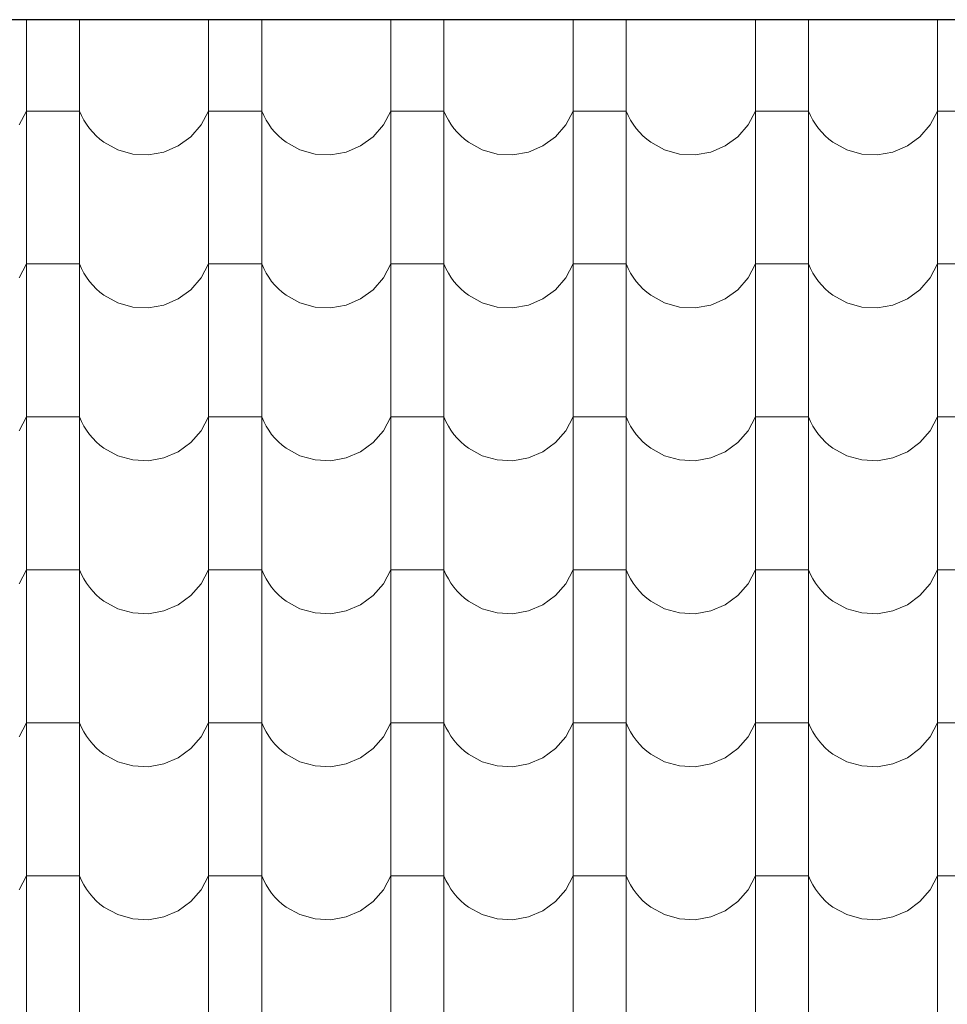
# Model space of a CAD drawing. Header units: millimetres. Extents: x -61343 to 9939, y -6894 to 7453.
# Tile 159 of 255: x -5345 to -5177, y -3360 to -3181. Entities that reach past the tile are written whole.
import ezdxf

# ---------------------------------------------------------------- set-up
doc = ezdxf.new("R2010")
doc.units = ezdxf.units.MM
doc.header["$MEASUREMENT"] = 0
doc.layers.add('810-G Ogólne', color=7, linetype='Continuous')
doc.layers.add('990-D Import IFC', color=7, linetype='Continuous')

# ---------------------------------------------------------------- blocks, each defined once
blk = doc.blocks.new('*X1822', base_point=(515069.4, 47309.9))
at = {"layer": '990-D Import IFC', "color": 251, "linetype": 'Continuous', "lineweight": 13, "true_color": 0x6a6a6a}
for p, q in [((547361.4, -15788.8), (547361.4, -15846.1)), ((547457.5, -15788.8), (547457.5, -15846.1)), ((547691.4, -15788.8), (547691.4, -15846.1)), ((547787.5, -15788.8), (547787.5, -15846.1)), ((548021.4, -15788.8), (548021.4, -15846.1)), ((548117.5, -15788.8), (548117.5, -15846.1)), ((548351.4, -15788.8), (548351.4, -15846.1)), ((548447.5, -15788.8), (548447.5, -15846.1)), ((548681.4, -15788.8), (548681.4, -15846.1)), ((548777.5, -15788.8), (548777.5, -15846.1)), ((549011.4, -15788.8), (549011.4, -15846.1)), ((547361.4, -15846.1), (547361.4, -16123.1)), ((547457.5, -15846.1), (547457.5, -16123.1)), ((547691.4, -15846.1), (547691.4, -16123.1)), ((547787.5, -15846.1), (547787.5, -16123.1)), ((548021.4, -15846.1), (548021.4, -16123.1)), ((548117.5, -15846.1), (548117.5, -16123.1)), ((548351.4, -15846.1), (548351.4, -16123.1)), ((548447.5, -15846.1), (548447.5, -16123.1)), ((548681.4, -15846.1), (548681.4, -16123.1)), ((548777.5, -15846.1), (548777.5, -16123.1)), ((549011.4, -15846.1), (549011.4, -16123.1)), ((547348.1, -15979.2), (547361.4, -15954.2)), ((547409.4, -15954.2), (547361.4, -15954.2)), ((547457.5, -15954.2), (547409.4, -15954.2)), ((547457.5, -15954.2), (547461.1, -15962.5)), ((547678.1, -15979.2), (547691.4, -15954.2)), ((547739.4, -15954.2), (547691.4, -15954.2)), ((547787.5, -15954.2), (547739.4, -15954.2)), ((547787.5, -15954.2), (547791.1, -15962.5)), ((548008.1, -15979.2), (548021.4, -15954.2)), ((548069.4, -15954.2), (548021.4, -15954.2)), ((548117.5, -15954.2), (548069.4, -15954.2)), ((548117.5, -15954.2), (548121.1, -15962.5)), ((548338.1, -15979.2), (548351.4, -15954.2)), ((548399.4, -15954.2), (548351.4, -15954.2)), ((548447.5, -15954.2), (548399.4, -15954.2)), ((548447.5, -15954.2), (548451.1, -15962.5)), ((548668.1, -15979.2), (548681.4, -15954.2)), ((548729.4, -15954.2), (548681.4, -15954.2)), ((548777.5, -15954.2), (548729.4, -15954.2)), ((548777.5, -15954.2), (548781.1, -15962.5)), ((548998.1, -15979.2), (549011.4, -15954.2)), ((549059.4, -15954.2), (549011.4, -15954.2)), ((547461.1, -15962.5), (547465.4, -15970.6)), ((547465.4, -15970.6), (547470.2, -15978.3)), ((547791.1, -15962.5), (547795.4, -15970.6)), ((547795.4, -15970.6), (547800.2, -15978.3)), ((548121.1, -15962.5), (548125.4, -15970.6)), ((548125.4, -15970.6), (548130.2, -15978.3)), ((548451.1, -15962.5), (548455.4, -15970.6)), ((548455.4, -15970.6), (548460.2, -15978.3)), ((548781.1, -15962.5), (548785.4, -15970.6)), ((548785.4, -15970.6), (548790.2, -15978.3)), ((547470.2, -15978.3), (547475.5, -15985.7)), ((547475.5, -15985.7), (547481.4, -15992.6)), ((547481.4, -15992.6), (547487.8, -15999.1)), ((547659.4, -16000.7), (547678.1, -15979.2)), ((547800.2, -15978.3), (547805.5, -15985.7)), ((547805.5, -15985.7), (547811.4, -15992.6)), ((547811.4, -15992.6), (547817.8, -15999.1)), ((547989.4, -16000.7), (548008.1, -15979.2)), ((548130.2, -15978.3), (548135.5, -15985.7)), ((548135.5, -15985.7), (548141.4, -15992.6)), ((548141.4, -15992.6), (548147.8, -15999.1)), ((548319.4, -16000.7), (548338.1, -15979.2)), ((548460.2, -15978.3), (548465.5, -15985.7)), ((548465.5, -15985.7), (548471.4, -15992.6)), ((548471.4, -15992.6), (548477.8, -15999.1)), ((548649.4, -16000.7), (548668.1, -15979.2)), ((548790.2, -15978.3), (548795.5, -15985.7)), ((548795.5, -15985.7), (548801.4, -15992.6)), ((548801.4, -15992.6), (548807.8, -15999.1)), ((548979.4, -16000.7), (548998.1, -15979.2)), ((547487.8, -15999.1), (547494.6, -16005.2)), ((547494.6, -16005.2), (547501.9, -16010.7)), ((547501.9, -16010.7), (547526.7, -16024.4)), ((547636.5, -16017.4), (547659.4, -16000.7)), ((547817.8, -15999.1), (547824.6, -16005.2)), ((547824.6, -16005.2), (547831.9, -16010.7)), ((547831.9, -16010.7), (547856.7, -16024.4)), ((547966.5, -16017.4), (547989.4, -16000.7)), ((548147.8, -15999.1), (548154.6, -16005.2)), ((548154.6, -16005.2), (548161.9, -16010.7)), ((548161.9, -16010.7), (548186.7, -16024.4)), ((548296.5, -16017.4), (548319.4, -16000.7)), ((548477.8, -15999.1), (548484.6, -16005.2)), ((548484.6, -16005.2), (548491.9, -16010.7)), ((548491.9, -16010.7), (548516.7, -16024.4)), ((548626.5, -16017.4), (548649.4, -16000.7)), ((548807.8, -15999.1), (548814.6, -16005.2)), ((548814.6, -16005.2), (548821.9, -16010.7)), ((548821.9, -16010.7), (548846.7, -16024.4)), ((548956.5, -16017.4), (548979.4, -16000.7)), ((547526.7, -16024.4), (547554.1, -16032.1)), ((547582.4, -16033.5), (547610.4, -16028.5)), ((547610.4, -16028.5), (547636.5, -16017.4)), ((547856.7, -16024.4), (547884.1, -16032.1)), ((547912.4, -16033.5), (547940.4, -16028.5)), ((547940.4, -16028.5), (547966.5, -16017.4)), ((548186.7, -16024.4), (548214.1, -16032.1)), ((548242.4, -16033.5), (548270.4, -16028.5)), ((548270.4, -16028.5), (548296.5, -16017.4)), ((548516.7, -16024.4), (548544.1, -16032.1)), ((548572.4, -16033.5), (548600.4, -16028.5)), ((548600.4, -16028.5), (548626.5, -16017.4)), ((548846.7, -16024.4), (548874.1, -16032.1)), ((548902.4, -16033.5), (548930.4, -16028.5)), ((548930.4, -16028.5), (548956.5, -16017.4)), ((547554.1, -16032.1), (547582.4, -16033.5)), ((547884.1, -16032.1), (547912.4, -16033.5)), ((548214.1, -16032.1), (548242.4, -16033.5)), ((548544.1, -16032.1), (548572.4, -16033.5)), ((548874.1, -16032.1), (548902.4, -16033.5)), ((547361.4, -16123.1), (547361.4, -16400.1)), ((547457.5, -16123.1), (547457.5, -16400.1)), ((547691.4, -16123.1), (547691.4, -16400.1)), ((547787.5, -16123.1), (547787.5, -16400.1)), ((548021.4, -16123.1), (548021.4, -16400.1)), ((548117.5, -16123.1), (548117.5, -16400.1)), ((548351.4, -16123.1), (548351.4, -16400.1)), ((548447.5, -16123.1), (548447.5, -16400.1)), ((548681.4, -16123.1), (548681.4, -16400.1)), ((548777.5, -16123.1), (548777.5, -16400.1)), ((549011.4, -16123.1), (549011.4, -16400.1)), ((547348.1, -16256.2), (547361.4, -16231.2)), ((547409.4, -16231.2), (547361.4, -16231.2)), ((547457.5, -16231.2), (547409.4, -16231.2)), ((547457.5, -16231.2), (547461.1, -16239.5)), ((547461.1, -16239.5), (547465.4, -16247.6)), ((547678.1, -16256.2), (547691.4, -16231.2)), ((547739.4, -16231.2), (547691.4, -16231.2)), ((547787.5, -16231.2), (547739.4, -16231.2)), ((547787.5, -16231.2), (547791.1, -16239.5)), ((547791.1, -16239.5), (547795.4, -16247.6)), ((548008.1, -16256.2), (548021.4, -16231.2)), ((548069.4, -16231.2), (548021.4, -16231.2)), ((548117.5, -16231.2), (548069.4, -16231.2)), ((548117.5, -16231.2), (548121.1, -16239.5)), ((548121.1, -16239.5), (548125.4, -16247.6)), ((548338.1, -16256.2), (548351.4, -16231.2)), ((548399.4, -16231.2), (548351.4, -16231.2)), ((548447.5, -16231.2), (548399.4, -16231.2)), ((548447.5, -16231.2), (548451.1, -16239.5)), ((548451.1, -16239.5), (548455.4, -16247.6)), ((548668.1, -16256.2), (548681.4, -16231.2)), ((548729.4, -16231.2), (548681.4, -16231.2)), ((548777.5, -16231.2), (548729.4, -16231.2)), ((548777.5, -16231.2), (548781.1, -16239.5)), ((548781.1, -16239.5), (548785.4, -16247.6)), ((548998.1, -16256.2), (549011.4, -16231.2)), ((549059.4, -16231.2), (549011.4, -16231.2)), ((547465.4, -16247.6), (547470.2, -16255.3)), ((547470.2, -16255.3), (547475.5, -16262.7)), ((547659.4, -16277.7), (547678.1, -16256.2)), ((547795.4, -16247.6), (547800.2, -16255.3)), ((547800.2, -16255.3), (547805.5, -16262.7)), ((547989.4, -16277.7), (548008.1, -16256.2)), ((548125.4, -16247.6), (548130.2, -16255.3)), ((548130.2, -16255.3), (548135.5, -16262.7)), ((548319.4, -16277.7), (548338.1, -16256.2)), ((548455.4, -16247.6), (548460.2, -16255.3)), ((548460.2, -16255.3), (548465.5, -16262.7)), ((548649.4, -16277.7), (548668.1, -16256.2)), ((548785.4, -16247.6), (548790.2, -16255.3)), ((548790.2, -16255.3), (548795.5, -16262.7)), ((548979.4, -16277.7), (548998.1, -16256.2)), ((547475.5, -16262.7), (547481.4, -16269.6)), ((547481.4, -16269.6), (547487.8, -16276.1)), ((547487.8, -16276.1), (547494.6, -16282.2)), ((547636.5, -16294.4), (547659.4, -16277.7)), ((547805.5, -16262.7), (547811.4, -16269.6)), ((547811.4, -16269.6), (547817.8, -16276.1)), ((547817.8, -16276.1), (547824.6, -16282.2)), ((547966.5, -16294.4), (547989.4, -16277.7)), ((548135.5, -16262.7), (548141.4, -16269.6)), ((548141.4, -16269.6), (548147.8, -16276.1)), ((548147.8, -16276.1), (548154.6, -16282.2)), ((548296.5, -16294.4), (548319.4, -16277.7)), ((548465.5, -16262.7), (548471.4, -16269.6)), ((548471.4, -16269.6), (548477.8, -16276.1)), ((548477.8, -16276.1), (548484.6, -16282.2)), ((548626.5, -16294.4), (548649.4, -16277.7)), ((548795.5, -16262.7), (548801.4, -16269.6)), ((548801.4, -16269.6), (548807.8, -16276.1)), ((548807.8, -16276.1), (548814.6, -16282.2)), ((548956.5, -16294.4), (548979.4, -16277.7)), ((547494.6, -16282.2), (547501.9, -16287.7)), ((547501.9, -16287.7), (547526.7, -16301.4)), ((547610.4, -16305.5), (547636.5, -16294.4)), ((547824.6, -16282.2), (547831.9, -16287.7)), ((547831.9, -16287.7), (547856.7, -16301.4)), ((547940.4, -16305.5), (547966.5, -16294.4)), ((548154.6, -16282.2), (548161.9, -16287.7)), ((548161.9, -16287.7), (548186.7, -16301.4)), ((548270.4, -16305.5), (548296.5, -16294.4)), ((548484.6, -16282.2), (548491.9, -16287.7)), ((548491.9, -16287.7), (548516.7, -16301.4)), ((548600.4, -16305.5), (548626.5, -16294.4)), ((548814.6, -16282.2), (548821.9, -16287.7)), ((548821.9, -16287.7), (548846.7, -16301.4)), ((548930.4, -16305.5), (548956.5, -16294.4)), ((547526.7, -16301.4), (547554.1, -16309.1)), ((547554.1, -16309.1), (547582.4, -16310.5)), ((547582.4, -16310.5), (547610.4, -16305.5)), ((547856.7, -16301.4), (547884.1, -16309.1)), ((547884.1, -16309.1), (547912.4, -16310.5)), ((547912.4, -16310.5), (547940.4, -16305.5)), ((548186.7, -16301.4), (548214.1, -16309.1)), ((548214.1, -16309.1), (548242.4, -16310.5)), ((548242.4, -16310.5), (548270.4, -16305.5)), ((548516.7, -16301.4), (548544.1, -16309.1)), ((548544.1, -16309.1), (548572.4, -16310.5)), ((548572.4, -16310.5), (548600.4, -16305.5)), ((548846.7, -16301.4), (548874.1, -16309.1)), ((548874.1, -16309.1), (548902.4, -16310.5)), ((548902.4, -16310.5), (548930.4, -16305.5)), ((547361.4, -16400.1), (547361.4, -16677.1)), ((547457.5, -16400.1), (547457.5, -16677.1)), ((547691.4, -16400.1), (547691.4, -16677.1)), ((547787.5, -16400.1), (547787.5, -16677.1)), ((548021.4, -16400.1), (548021.4, -16677.1)), ((548117.5, -16400.1), (548117.5, -16677.1)), ((548351.4, -16400.1), (548351.4, -16677.1)), ((548447.5, -16400.1), (548447.5, -16677.1)), ((548681.4, -16400.1), (548681.4, -16677.1)), ((548777.5, -16400.1), (548777.5, -16677.1)), ((549011.4, -16400.1), (549011.4, -16677.1)), ((547348.1, -16533.2), (547361.4, -16508.2)), ((547409.4, -16508.2), (547361.4, -16508.2)), ((547457.5, -16508.2), (547409.4, -16508.2)), ((547457.5, -16508.2), (547461.1, -16516.5)), ((547678.1, -16533.2), (547691.4, -16508.2)), ((547739.4, -16508.2), (547691.4, -16508.2)), ((547787.5, -16508.2), (547739.4, -16508.2)), ((547787.5, -16508.2), (547791.1, -16516.5)), ((548008.1, -16533.2), (548021.4, -16508.2)), ((548069.4, -16508.2), (548021.4, -16508.2)), ((548117.5, -16508.2), (548069.4, -16508.2)), ((548117.5, -16508.2), (548121.1, -16516.5)), ((548338.1, -16533.2), (548351.4, -16508.2)), ((548399.4, -16508.2), (548351.4, -16508.2)), ((548447.5, -16508.2), (548399.4, -16508.2)), ((548447.5, -16508.2), (548451.1, -16516.5)), ((548668.1, -16533.2), (548681.4, -16508.2)), ((548729.4, -16508.2), (548681.4, -16508.2)), ((548777.5, -16508.2), (548729.4, -16508.2)), ((548777.5, -16508.2), (548781.1, -16516.5)), ((548998.1, -16533.2), (549011.4, -16508.2)), ((549059.4, -16508.2), (549011.4, -16508.2)), ((547461.1, -16516.5), (547465.4, -16524.6)), ((547465.4, -16524.6), (547470.2, -16532.3)), ((547791.1, -16516.5), (547795.4, -16524.6)), ((547795.4, -16524.6), (547800.2, -16532.3)), ((548121.1, -16516.5), (548125.4, -16524.6)), ((548125.4, -16524.6), (548130.2, -16532.3)), ((548451.1, -16516.5), (548455.4, -16524.6)), ((548455.4, -16524.6), (548460.2, -16532.3)), ((548781.1, -16516.5), (548785.4, -16524.6)), ((548785.4, -16524.6), (548790.2, -16532.3)), ((547470.2, -16532.3), (547475.5, -16539.7)), ((547475.5, -16539.7), (547481.4, -16546.6)), ((547659.4, -16554.7), (547678.1, -16533.2)), ((547800.2, -16532.3), (547805.5, -16539.7)), ((547805.5, -16539.7), (547811.4, -16546.6)), ((547989.4, -16554.7), (548008.1, -16533.2)), ((548130.2, -16532.3), (548135.5, -16539.7)), ((548135.5, -16539.7), (548141.4, -16546.6)), ((548319.4, -16554.7), (548338.1, -16533.2)), ((548460.2, -16532.3), (548465.5, -16539.7)), ((548465.5, -16539.7), (548471.4, -16546.6)), ((548649.4, -16554.7), (548668.1, -16533.2)), ((548790.2, -16532.3), (548795.5, -16539.7)), ((548795.5, -16539.7), (548801.4, -16546.6)), ((548979.4, -16554.7), (548998.1, -16533.2)), ((547481.4, -16546.6), (547487.8, -16553.1)), ((547487.8, -16553.1), (547494.6, -16559.2)), ((547494.6, -16559.2), (547501.9, -16564.7)), ((547636.5, -16571.4), (547659.4, -16554.7)), ((547811.4, -16546.6), (547817.8, -16553.1)), ((547817.8, -16553.1), (547824.6, -16559.2)), ((547824.6, -16559.2), (547831.9, -16564.7)), ((547966.5, -16571.4), (547989.4, -16554.7)), ((548141.4, -16546.6), (548147.8, -16553.1)), ((548147.8, -16553.1), (548154.6, -16559.2)), ((548154.6, -16559.2), (548161.9, -16564.7)), ((548296.5, -16571.4), (548319.4, -16554.7)), ((548471.4, -16546.6), (548477.8, -16553.1)), ((548477.8, -16553.1), (548484.6, -16559.2)), ((548484.6, -16559.2), (548491.9, -16564.7)), ((548626.5, -16571.4), (548649.4, -16554.7)), ((548801.4, -16546.6), (548807.8, -16553.1)), ((548807.8, -16553.1), (548814.6, -16559.2)), ((548814.6, -16559.2), (548821.9, -16564.7)), ((548956.5, -16571.4), (548979.4, -16554.7)), ((547501.9, -16564.7), (547526.7, -16578.4)), ((547526.7, -16578.4), (547554.1, -16586.1)), ((547610.4, -16582.5), (547636.5, -16571.4)), ((547831.9, -16564.7), (547856.7, -16578.4)), ((547856.7, -16578.4), (547884.1, -16586.1)), ((547940.4, -16582.5), (547966.5, -16571.4)), ((548161.9, -16564.7), (548186.7, -16578.4)), ((548186.7, -16578.4), (548214.1, -16586.1)), ((548270.4, -16582.5), (548296.5, -16571.4)), ((548491.9, -16564.7), (548516.7, -16578.4)), ((548516.7, -16578.4), (548544.1, -16586.1)), ((548600.4, -16582.5), (548626.5, -16571.4)), ((548821.9, -16564.7), (548846.7, -16578.4)), ((548846.7, -16578.4), (548874.1, -16586.1)), ((548930.4, -16582.5), (548956.5, -16571.4)), ((547554.1, -16586.1), (547582.4, -16587.5)), ((547582.4, -16587.5), (547610.4, -16582.5)), ((547884.1, -16586.1), (547912.4, -16587.5)), ((547912.4, -16587.5), (547940.4, -16582.5)), ((548214.1, -16586.1), (548242.4, -16587.5)), ((548242.4, -16587.5), (548270.4, -16582.5)), ((548544.1, -16586.1), (548572.4, -16587.5)), ((548572.4, -16587.5), (548600.4, -16582.5)), ((548874.1, -16586.1), (548902.4, -16587.5)), ((548902.4, -16587.5), (548930.4, -16582.5)), ((547361.4, -16677.1), (547361.4, -16954.1)), ((547457.5, -16677.1), (547457.5, -16954.1)), ((547691.4, -16677.1), (547691.4, -16954.1)), ((547787.5, -16677.1), (547787.5, -16954.1)), ((548021.4, -16677.1), (548021.4, -16954.1)), ((548117.5, -16677.1), (548117.5, -16954.1)), ((548351.4, -16677.1), (548351.4, -16954.1)), ((548447.5, -16677.1), (548447.5, -16954.1)), ((548681.4, -16677.1), (548681.4, -16954.1)), ((548777.5, -16677.1), (548777.5, -16954.1)), ((549011.4, -16677.1), (549011.4, -16954.1)), ((547348.1, -16810.2), (547361.4, -16785.2)), ((547409.4, -16785.2), (547361.4, -16785.2)), ((547457.5, -16785.2), (547409.4, -16785.2)), ((547457.5, -16785.2), (547461.1, -16793.5)), ((547461.1, -16793.5), (547465.4, -16801.6)), ((547678.1, -16810.2), (547691.4, -16785.2)), ((547739.4, -16785.2), (547691.4, -16785.2)), ((547787.5, -16785.2), (547739.4, -16785.2)), ((547787.5, -16785.2), (547791.1, -16793.5)), ((547791.1, -16793.5), (547795.4, -16801.6)), ((548008.1, -16810.2), (548021.4, -16785.2)), ((548069.4, -16785.2), (548021.4, -16785.2)), ((548117.5, -16785.2), (548069.4, -16785.2)), ((548117.5, -16785.2), (548121.1, -16793.5)), ((548121.1, -16793.5), (548125.4, -16801.6)), ((548338.1, -16810.2), (548351.4, -16785.2)), ((548399.4, -16785.2), (548351.4, -16785.2)), ((548447.5, -16785.2), (548399.4, -16785.2)), ((548447.5, -16785.2), (548451.1, -16793.5)), ((548451.1, -16793.5), (548455.4, -16801.6)), ((548668.1, -16810.2), (548681.4, -16785.2)), ((548729.4, -16785.2), (548681.4, -16785.2)), ((548777.5, -16785.2), (548729.4, -16785.2)), ((548777.5, -16785.2), (548781.1, -16793.5)), ((548781.1, -16793.5), (548785.4, -16801.6)), ((548998.1, -16810.2), (549011.4, -16785.2)), ((549059.4, -16785.2), (549011.4, -16785.2)), ((547465.4, -16801.6), (547470.2, -16809.3)), ((547470.2, -16809.3), (547475.5, -16816.7)), ((547659.4, -16831.7), (547678.1, -16810.2)), ((547795.4, -16801.6), (547800.2, -16809.3)), ((547800.2, -16809.3), (547805.5, -16816.7)), ((547989.4, -16831.7), (548008.1, -16810.2)), ((548125.4, -16801.6), (548130.2, -16809.3)), ((548130.2, -16809.3), (548135.5, -16816.7)), ((548319.4, -16831.7), (548338.1, -16810.2)), ((548455.4, -16801.6), (548460.2, -16809.3)), ((548460.2, -16809.3), (548465.5, -16816.7)), ((548649.4, -16831.7), (548668.1, -16810.2)), ((548785.4, -16801.6), (548790.2, -16809.3)), ((548790.2, -16809.3), (548795.5, -16816.7)), ((548979.4, -16831.7), (548998.1, -16810.2)), ((547475.5, -16816.7), (547481.4, -16823.6)), ((547481.4, -16823.6), (547487.8, -16830.1)), ((547487.8, -16830.1), (547494.6, -16836.2)), ((547805.5, -16816.7), (547811.4, -16823.6)), ((547811.4, -16823.6), (547817.8, -16830.1)), ((547817.8, -16830.1), (547824.6, -16836.2)), ((548135.5, -16816.7), (548141.4, -16823.6)), ((548141.4, -16823.6), (548147.8, -16830.1)), ((548147.8, -16830.1), (548154.6, -16836.2)), ((548465.5, -16816.7), (548471.4, -16823.6)), ((548471.4, -16823.6), (548477.8, -16830.1)), ((548477.8, -16830.1), (548484.6, -16836.2)), ((548795.5, -16816.7), (548801.4, -16823.6)), ((548801.4, -16823.6), (548807.8, -16830.1)), ((548807.8, -16830.1), (548814.6, -16836.2)), ((547494.6, -16836.2), (547501.9, -16841.7)), ((547501.9, -16841.7), (547526.7, -16855.4)), ((547610.4, -16859.5), (547636.5, -16848.4)), ((547636.5, -16848.4), (547659.4, -16831.7)), ((547824.6, -16836.2), (547831.9, -16841.7)), ((547831.9, -16841.7), (547856.7, -16855.4)), ((547940.4, -16859.5), (547966.5, -16848.4)), ((547966.5, -16848.4), (547989.4, -16831.7)), ((548154.6, -16836.2), (548161.9, -16841.7)), ((548161.9, -16841.7), (548186.7, -16855.4)), ((548270.4, -16859.5), (548296.5, -16848.4)), ((548296.5, -16848.4), (548319.4, -16831.7)), ((548484.6, -16836.2), (548491.9, -16841.7)), ((548491.9, -16841.7), (548516.7, -16855.4)), ((548600.4, -16859.5), (548626.5, -16848.4)), ((548626.5, -16848.4), (548649.4, -16831.7)), ((548814.6, -16836.2), (548821.9, -16841.7)), ((548821.9, -16841.7), (548846.7, -16855.4)), ((548930.4, -16859.5), (548956.5, -16848.4)), ((548956.5, -16848.4), (548979.4, -16831.7)), ((547526.7, -16855.4), (547554.1, -16863.1)), ((547554.1, -16863.1), (547582.4, -16864.5)), ((547582.4, -16864.5), (547610.4, -16859.5)), ((547856.7, -16855.4), (547884.1, -16863.1)), ((547884.1, -16863.1), (547912.4, -16864.5)), ((547912.4, -16864.5), (547940.4, -16859.5)), ((548186.7, -16855.4), (548214.1, -16863.1)), ((548214.1, -16863.1), (548242.4, -16864.5)), ((548242.4, -16864.5), (548270.4, -16859.5)), ((548516.7, -16855.4), (548544.1, -16863.1)), ((548544.1, -16863.1), (548572.4, -16864.5)), ((548572.4, -16864.5), (548600.4, -16859.5)), ((548846.7, -16855.4), (548874.1, -16863.1)), ((548874.1, -16863.1), (548902.4, -16864.5)), ((548902.4, -16864.5), (548930.4, -16859.5)), ((547361.4, -16954.1), (547361.4, -17231.1)), ((547457.5, -16954.1), (547457.5, -17231.1)), ((547691.4, -16954.1), (547691.4, -17231.1)), ((547787.5, -16954.1), (547787.5, -17231.1)), ((548021.4, -16954.1), (548021.4, -17231.1)), ((548117.5, -16954.1), (548117.5, -17231.1)), ((548351.4, -16954.1), (548351.4, -17231.1)), ((548447.5, -16954.1), (548447.5, -17231.1)), ((548681.4, -16954.1), (548681.4, -17231.1)), ((548777.5, -16954.1), (548777.5, -17231.1)), ((549011.4, -16954.1), (549011.4, -17231.1)), ((547348.1, -17087.2), (547361.4, -17062.2)), ((547409.4, -17062.2), (547361.4, -17062.2)), ((547457.5, -17062.2), (547409.4, -17062.2)), ((547457.5, -17062.2), (547461.1, -17070.5)), ((547678.1, -17087.2), (547691.4, -17062.2)), ((547739.4, -17062.2), (547691.4, -17062.2)), ((547787.5, -17062.2), (547739.4, -17062.2)), ((547787.5, -17062.2), (547791.1, -17070.5)), ((548008.1, -17087.2), (548021.4, -17062.2)), ((548069.4, -17062.2), (548021.4, -17062.2)), ((548117.5, -17062.2), (548069.4, -17062.2)), ((548117.5, -17062.2), (548121.1, -17070.5)), ((548338.1, -17087.2), (548351.4, -17062.2)), ((548399.4, -17062.2), (548351.4, -17062.2)), ((548447.5, -17062.2), (548399.4, -17062.2)), ((548447.5, -17062.2), (548451.1, -17070.5)), ((548668.1, -17087.2), (548681.4, -17062.2)), ((548729.4, -17062.2), (548681.4, -17062.2)), ((548777.5, -17062.2), (548729.4, -17062.2)), ((548777.5, -17062.2), (548781.1, -17070.5)), ((548998.1, -17087.2), (549011.4, -17062.2)), ((549059.4, -17062.2), (549011.4, -17062.2)), ((547461.1, -17070.5), (547465.4, -17078.6)), ((547465.4, -17078.6), (547470.2, -17086.3)), ((547791.1, -17070.5), (547795.4, -17078.6)), ((547795.4, -17078.6), (547800.2, -17086.3)), ((548121.1, -17070.5), (548125.4, -17078.6)), ((548125.4, -17078.6), (548130.2, -17086.3)), ((548451.1, -17070.5), (548455.4, -17078.6)), ((548455.4, -17078.6), (548460.2, -17086.3)), ((548781.1, -17070.5), (548785.4, -17078.6)), ((548785.4, -17078.6), (548790.2, -17086.3)), ((547470.2, -17086.3), (547475.5, -17093.7)), ((547475.5, -17093.7), (547481.4, -17100.6)), ((547659.4, -17108.7), (547678.1, -17087.2)), ((547800.2, -17086.3), (547805.5, -17093.7)), ((547805.5, -17093.7), (547811.4, -17100.6)), ((547989.4, -17108.7), (548008.1, -17087.2)), ((548130.2, -17086.3), (548135.5, -17093.7)), ((548135.5, -17093.7), (548141.4, -17100.6)), ((548319.4, -17108.7), (548338.1, -17087.2)), ((548460.2, -17086.3), (548465.5, -17093.7)), ((548465.5, -17093.7), (548471.4, -17100.6)), ((548649.4, -17108.7), (548668.1, -17087.2)), ((548790.2, -17086.3), (548795.5, -17093.7)), ((548795.5, -17093.7), (548801.4, -17100.6)), ((548979.4, -17108.7), (548998.1, -17087.2)), ((547481.4, -17100.6), (547487.8, -17107.1)), ((547487.8, -17107.1), (547494.6, -17113.2)), ((547494.6, -17113.2), (547501.9, -17118.7)), ((547636.5, -17125.4), (547659.4, -17108.7)), ((547811.4, -17100.6), (547817.8, -17107.1)), ((547817.8, -17107.1), (547824.6, -17113.2)), ((547824.6, -17113.2), (547831.9, -17118.7)), ((547966.5, -17125.4), (547989.4, -17108.7)), ((548141.4, -17100.6), (548147.8, -17107.1)), ((548147.8, -17107.1), (548154.6, -17113.2)), ((548154.6, -17113.2), (548161.9, -17118.7)), ((548296.5, -17125.4), (548319.4, -17108.7)), ((548471.4, -17100.6), (548477.8, -17107.1)), ((548477.8, -17107.1), (548484.6, -17113.2)), ((548484.6, -17113.2), (548491.9, -17118.7)), ((548626.5, -17125.4), (548649.4, -17108.7)), ((548801.4, -17100.6), (548807.8, -17107.1)), ((548807.8, -17107.1), (548814.6, -17113.2)), ((548814.6, -17113.2), (548821.9, -17118.7)), ((548956.5, -17125.4), (548979.4, -17108.7)), ((547501.9, -17118.7), (547526.7, -17132.4)), ((547526.7, -17132.4), (547554.1, -17140.1)), ((547610.4, -17136.5), (547636.5, -17125.4)), ((547831.9, -17118.7), (547856.7, -17132.4)), ((547856.7, -17132.4), (547884.1, -17140.1)), ((547940.4, -17136.5), (547966.5, -17125.4)), ((548161.9, -17118.7), (548186.7, -17132.4)), ((548186.7, -17132.4), (548214.1, -17140.1)), ((548270.4, -17136.5), (548296.5, -17125.4)), ((548491.9, -17118.7), (548516.7, -17132.4)), ((548516.7, -17132.4), (548544.1, -17140.1)), ((548600.4, -17136.5), (548626.5, -17125.4)), ((548821.9, -17118.7), (548846.7, -17132.4)), ((548846.7, -17132.4), (548874.1, -17140.1)), ((548930.4, -17136.5), (548956.5, -17125.4)), ((547554.1, -17140.1), (547582.4, -17141.5)), ((547582.4, -17141.5), (547610.4, -17136.5)), ((547884.1, -17140.1), (547912.4, -17141.5)), ((547912.4, -17141.5), (547940.4, -17136.5)), ((548214.1, -17140.1), (548242.4, -17141.5)), ((548242.4, -17141.5), (548270.4, -17136.5)), ((548544.1, -17140.1), (548572.4, -17141.5)), ((548572.4, -17141.5), (548600.4, -17136.5)), ((548874.1, -17140.1), (548902.4, -17141.5)), ((548902.4, -17141.5), (548930.4, -17136.5)), ((547361.4, -17231.1), (547361.4, -17508.1)), ((547457.5, -17231.1), (547457.5, -17508.1)), ((547691.4, -17231.1), (547691.4, -17508.1)), ((547787.5, -17231.1), (547787.5, -17508.1)), ((548021.4, -17231.1), (548021.4, -17508.1)), ((548117.5, -17231.1), (548117.5, -17508.1)), ((548351.4, -17231.1), (548351.4, -17508.1)), ((548447.5, -17231.1), (548447.5, -17508.1)), ((548681.4, -17231.1), (548681.4, -17508.1)), ((548777.5, -17231.1), (548777.5, -17508.1)), ((549011.4, -17231.1), (549011.4, -17508.1)), ((547348.1, -17364.2), (547361.4, -17339.2)), ((547409.4, -17339.2), (547361.4, -17339.2)), ((547457.5, -17339.2), (547409.4, -17339.2)), ((547457.5, -17339.2), (547461.1, -17347.5)), ((547461.1, -17347.5), (547465.4, -17355.6)), ((547678.1, -17364.2), (547691.4, -17339.2)), ((547739.4, -17339.2), (547691.4, -17339.2)), ((547787.5, -17339.2), (547739.4, -17339.2)), ((547787.5, -17339.2), (547791.1, -17347.5)), ((547791.1, -17347.5), (547795.4, -17355.6)), ((548008.1, -17364.2), (548021.4, -17339.2)), ((548069.4, -17339.2), (548021.4, -17339.2)), ((548117.5, -17339.2), (548069.4, -17339.2)), ((548117.5, -17339.2), (548121.1, -17347.5)), ((548121.1, -17347.5), (548125.4, -17355.6)), ((548338.1, -17364.2), (548351.4, -17339.2)), ((548399.4, -17339.2), (548351.4, -17339.2)), ((548447.5, -17339.2), (548399.4, -17339.2)), ((548447.5, -17339.2), (548451.1, -17347.5)), ((548451.1, -17347.5), (548455.4, -17355.6)), ((548668.1, -17364.2), (548681.4, -17339.2)), ((548729.4, -17339.2), (548681.4, -17339.2)), ((548777.5, -17339.2), (548729.4, -17339.2)), ((548777.5, -17339.2), (548781.1, -17347.5)), ((548781.1, -17347.5), (548785.4, -17355.6)), ((548998.1, -17364.2), (549011.4, -17339.2)), ((549059.4, -17339.2), (549011.4, -17339.2)), ((547465.4, -17355.6), (547470.2, -17363.3)), ((547470.2, -17363.3), (547475.5, -17370.7)), ((547659.4, -17385.7), (547678.1, -17364.2)), ((547795.4, -17355.6), (547800.2, -17363.3)), ((547800.2, -17363.3), (547805.5, -17370.7)), ((547989.4, -17385.7), (548008.1, -17364.2)), ((548125.4, -17355.6), (548130.2, -17363.3)), ((548130.2, -17363.3), (548135.5, -17370.7)), ((548319.4, -17385.7), (548338.1, -17364.2)), ((548455.4, -17355.6), (548460.2, -17363.3)), ((548460.2, -17363.3), (548465.5, -17370.7)), ((548649.4, -17385.7), (548668.1, -17364.2)), ((548785.4, -17355.6), (548790.2, -17363.3)), ((548790.2, -17363.3), (548795.5, -17370.7)), ((548979.4, -17385.7), (548998.1, -17364.2)), ((547475.5, -17370.7), (547481.4, -17377.6)), ((547481.4, -17377.6), (547487.8, -17384.1)), ((547805.5, -17370.7), (547811.4, -17377.6)), ((547811.4, -17377.6), (547817.8, -17384.1)), ((548135.5, -17370.7), (548141.4, -17377.6)), ((548141.4, -17377.6), (548147.8, -17384.1)), ((548465.5, -17370.7), (548471.4, -17377.6)), ((548471.4, -17377.6), (548477.8, -17384.1)), ((548795.5, -17370.7), (548801.4, -17377.6)), ((548801.4, -17377.6), (548807.8, -17384.1)), ((547487.8, -17384.1), (547494.6, -17390.2)), ((547494.6, -17390.2), (547501.9, -17395.7)), ((547501.9, -17395.7), (547526.7, -17409.4)), ((547636.5, -17402.4), (547659.4, -17385.7)), ((547817.8, -17384.1), (547824.6, -17390.2)), ((547824.6, -17390.2), (547831.9, -17395.7)), ((547831.9, -17395.7), (547856.7, -17409.4)), ((547966.5, -17402.4), (547989.4, -17385.7)), ((548147.8, -17384.1), (548154.6, -17390.2)), ((548154.6, -17390.2), (548161.9, -17395.7)), ((548161.9, -17395.7), (548186.7, -17409.4)), ((548296.5, -17402.4), (548319.4, -17385.7)), ((548477.8, -17384.1), (548484.6, -17390.2)), ((548484.6, -17390.2), (548491.9, -17395.7)), ((548491.9, -17395.7), (548516.7, -17409.4)), ((548626.5, -17402.4), (548649.4, -17385.7)), ((548807.8, -17384.1), (548814.6, -17390.2)), ((548814.6, -17390.2), (548821.9, -17395.7)), ((548821.9, -17395.7), (548846.7, -17409.4)), ((548956.5, -17402.4), (548979.4, -17385.7)), ((547526.7, -17409.4), (547554.1, -17417.1)), ((547554.1, -17417.1), (547582.4, -17418.5)), ((547582.4, -17418.5), (547610.4, -17413.5)), ((547610.4, -17413.5), (547636.5, -17402.4)), ((547856.7, -17409.4), (547884.1, -17417.1)), ((547884.1, -17417.1), (547912.4, -17418.5)), ((547912.4, -17418.5), (547940.4, -17413.5)), ((547940.4, -17413.5), (547966.5, -17402.4)), ((548186.7, -17409.4), (548214.1, -17417.1)), ((548214.1, -17417.1), (548242.4, -17418.5)), ((548242.4, -17418.5), (548270.4, -17413.5)), ((548270.4, -17413.5), (548296.5, -17402.4)), ((548516.7, -17409.4), (548544.1, -17417.1)), ((548544.1, -17417.1), (548572.4, -17418.5)), ((548572.4, -17418.5), (548600.4, -17413.5)), ((548600.4, -17413.5), (548626.5, -17402.4)), ((548846.7, -17409.4), (548874.1, -17417.1)), ((548874.1, -17417.1), (548902.4, -17418.5)), ((548902.4, -17418.5), (548930.4, -17413.5)), ((548930.4, -17413.5), (548956.5, -17402.4)), ((547361.4, -17508.1), (547361.4, -17785.1)), ((547457.5, -17508.1), (547457.5, -17785.1)), ((547691.4, -17508.1), (547691.4, -17785.1)), ((547787.5, -17508.1), (547787.5, -17785.1)), ((548021.4, -17508.1), (548021.4, -17785.1)), ((548117.5, -17508.1), (548117.5, -17785.1)), ((548351.4, -17508.1), (548351.4, -17785.1)), ((548447.5, -17508.1), (548447.5, -17785.1)), ((548681.4, -17508.1), (548681.4, -17785.1)), ((548777.5, -17508.1), (548777.5, -17785.1)), ((549011.4, -17508.1), (549011.4, -17785.1))]:
    blk.add_line(p, q, dxfattribs=at)
blk = doc.blocks.new('Wypełnienie_6_3', base_point=(515069.4, 47309.9))
at = {"layer": '990-D Import IFC', "color": 251, "linetype": 'Continuous', "lineweight": 13, "true_color": 0x6a6a6a}
blk.add_blockref('*X1822', (515069.4, 47309.9), dxfattribs=at)

msp = doc.modelspace()

# ---------------------------------------------------------------- linework, layer by layer
at = {"layer": '810-G Ogólne', "color": 7, "linetype": 'Continuous', "lineweight": 25}
msp.add_line((-5165.309, -3181.299), (-7681.9, -3181.299), dxfattribs=at)
at = {"layer": '990-D Import IFC', "color": 7, "linetype": 'Continuous', "lineweight": 13}
msp.add_lwpolyline([(-7681.9, -3181.299), (-8256.9, -3576.299), (-4244.9, -3576.299), (-4788.9, -3181.299), (-4849.196, -3225.08), (-4848.264, -3181.299), (-5109.365, -3181.299), (-5109.365, -3221.126), (-5165.309, -3221.126), (-5165.309, -3181.299)], close=True, dxfattribs=at)

# ---------------------------------------------------------------- block references
at = {"layer": '990-D Import IFC', "color": 251, "linetype": 'Continuous', "lineweight": 13, "true_color": 0x6a6a6a, "xscale": 0.1, "yscale": 0.1, "zscale": 0.1}
msp.add_blockref('Wypełnienie_6_3', (-8573.008, 3128.573), dxfattribs=at)

doc.saveas('drawing.dxf')
